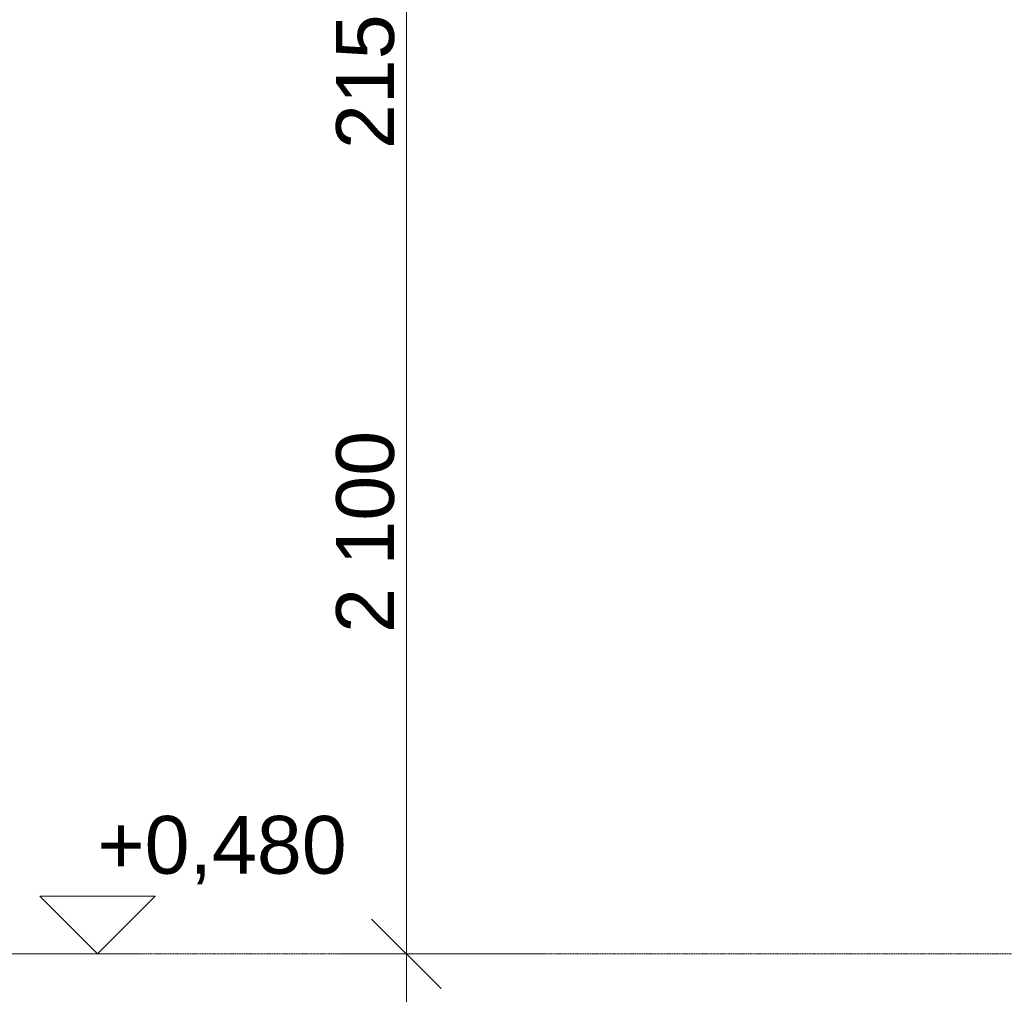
# Model space of a CAD drawing. Header units: millimetres. Extents: x -25478 to 4005, y -8416 to 11348.
# Tile 178 of 256: x -10514 to -8385, y 393 to 2500. Entities that reach past the tile are written whole.
import ezdxf

# ---------------------------------------------------------------- set-up
doc = ezdxf.new("R2010")
doc.units = ezdxf.units.MM
doc.header["$MEASUREMENT"] = 0
doc.linetypes.add('Wipeout_Contour', pattern=[1000, 0, -1000])
doc.linetypes.add('Čárkovaná S', pattern=[2.5, 1.5, -1])
for name, color, linetype in [('POHLED ZÁPADNÍ_1_Kresby a obrázky', 7, 'Continuous'), ('POHLED ZÁPADNÍ_1_Kóty - SP', 7, 'Continuous'), ('POHLED ZÁPADNÍ_1_Nové_Výplně - Povrchové', 7, 'Continuous')]:
    doc.layers.add(name, color=color, linetype=linetype)
doc.styles.add('GENEROVANÝ_STYL_2', font='txt')

msp = doc.modelspace()

# ---------------------------------------------------------------- wipeouts: each hides what was drawn before it
at = {"color": 254, "linetype": 'Wipeout_Contour', "lineweight": 0, "ltscale": 77769.951966}
msp.add_wipeout([(-10531.2, 2580), (-10531.2, 530), (-10530.7, 530), (-10530.7, 380), (-6348.5, 380), (-6348.5, 3180), (-10530.7, 3180), (-10530.7, 2580)], dxfattribs=at).dxf.layer = 'POHLED ZÁPADNÍ_1_Nové_Výplně - Povrchové'

# ---------------------------------------------------------------- next in the draw order: linework, layer by layer
at = {"layer": 'POHLED ZÁPADNÍ_1_Kresby a obrázky', "color": 7, "linetype": 'Čárkovaná S', "lineweight": 13}
msp.add_line((-10529.5, 480), (-6348.5, 480), dxfattribs=at)
at = {"layer": 'POHLED ZÁPADNÍ_1_Kóty - SP', "color": 154, "linetype": 'Continuous', "lineweight": 13}
for p, q in [((-9677.8, 480), (-9677.8, 2580)), ((-9752.8, 555), (-9602.8, 405)), ((-9377.8, 480), (-9818.4, 480)), ((-9677.8, -10), (-9677.8, 480))]:
    msp.add_line(p, q, dxfattribs=at)
at = {"layer": 'POHLED ZÁPADNÍ_1_Kóty - SP', "color": 7, "linetype": 'Continuous', "lineweight": 13}
for p, q in [((-10345.7, 480), (-10470.7, 605)), ((-10470.7, 605), (-10220.7, 605)), ((-10220.7, 605), (-10345.7, 480))]:
    msp.add_line(p, q, dxfattribs=at)
at = {"layer": 'POHLED ZÁPADNÍ_1_Kóty - SP', "color": 7, "linetype": 'Continuous', "lineweight": 20}
for q in [(-10645.7, 480), (-10251.9, 480)]:
    msp.add_line((-10345.7, 480), q, dxfattribs=at)

# ---------------------------------------------------------------- next in the draw order: texts
at = {"layer": 'POHLED ZÁPADNÍ_1_Kóty - SP', "color": 154, "linetype": 'Continuous', "lineweight": 13, "char_height": 125, "attachment_point": 7, "rotation": 90, "style": 'GENEROVANÝ_STYL_2'}
for s, insert, width in [('\\A1;{\\pql;\\fArial|b0|i0|c0|p38;215}', (-9702.8, 2220.4), 284.572), ('\\A1;{\\pql;\\fArial|b0|i0|c0|p38;2\xa0100}', (-9702.8, 1174), 427.429)]:
    msp.add_mtext(s, dxfattribs=dict(at, insert=insert, width=width))
at = {"layer": 'POHLED ZÁPADNÍ_1_Kóty - SP', "color": 7, "linetype": 'Continuous', "lineweight": 13, "insert": (-10345.7, 630), "char_height": 125, "width": 528.001, "attachment_point": 7, "style": 'GENEROVANÝ_STYL_2'}
msp.add_mtext('\\A1;{\\pql;\\fArial|b0|i0|c0|p38;+0,480}', dxfattribs=at)

doc.saveas('drawing.dxf')
